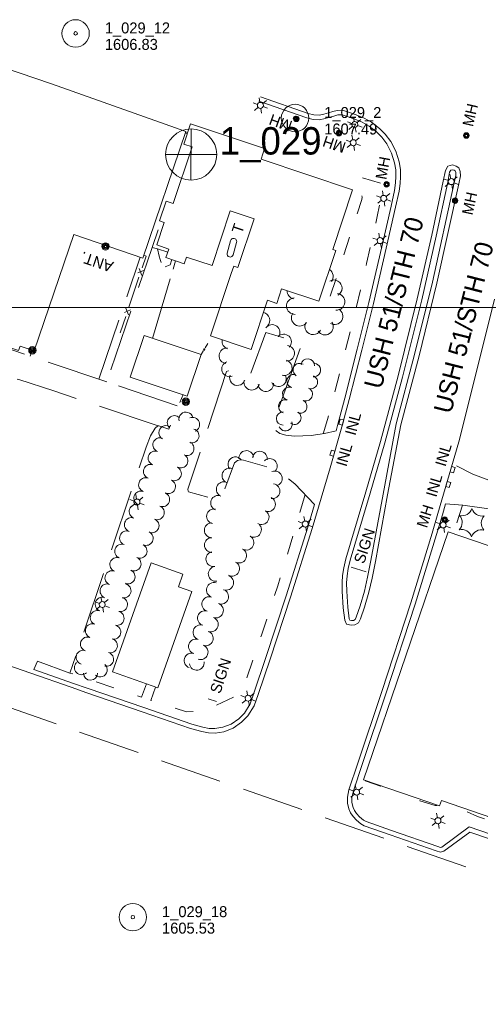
# Model space of a CAD drawing. Extents: x 386648 to 388873, y 98149 to 99500.
# Tile 4 of 6: x 387547 to 387800, y 98619 to 99157. Entities that reach past the tile are written whole.
import ezdxf
from ezdxf.enums import TextEntityAlignment as Align

# ---------------------------------------------------------------- set-up
doc = ezdxf.new("R2010")
doc.units = 0
doc.header["$MEASUREMENT"] = 0
doc.linetypes.add('DGN Style 3', pattern=[47.482694, 33.91621, -13.566484])
doc.linetypes.add('DGN Style 5', pattern=[23.741347, 10.174863, -13.566484])
for name, color, linetype, lineweight in [('E_BLD', 54, 'Continuous', 13), ('E_BLD_Name', 221, 'Continuous', 0), ('E_DRN_Grate', 151, 'Continuous', 0), ('E_DWY', 73, 'DGN Style 3', 0), ('E_LAND_Vegetation', 21, 'Continuous', 0), ('E_MAP_GridLines', 251, 'Continuous', 0), ('E_MAP_Limits', 21, 'DGN Style 3', 0), ('E_MAP_PassPoints', 40, 'Continuous', 0), ('E_MISCPROP', 40, 'Continuous', 0), ('E_MISCPROP_HvyLine', 54, 'Continuous', 13), ('E_MISCPROP_Railing', 40, 'Continuous', 0), ('E_PATH_Sidewalk', 73, 'DGN Style 5', 0), ('E_RDWY', 40, 'Continuous', 13), ('E_RDWY_Name', 221, 'Continuous', 0)]:
    doc.layers.add(name, color=color, linetype=linetype, lineweight=lineweight)
doc.styles.add('Style-IGR_FONT_0', font='IGR_FONT_0.shx')

# ---------------------------------------------------------------- blocks, each defined once
blk = doc.blocks.new('PP')
at = {"layer": 'E_MAP_PassPoints', "color": 40, "linetype": 'Continuous', "lineweight": 0}
for radius in [7.5, 0.96]:
    blk.add_circle((0, 0), radius, dxfattribs=at)
blk = doc.blocks.new('PHOTOC')
at = {"layer": 'E_MAP_Limits', "color": 73, "linetype": 'Continuous', "lineweight": 0}
for p, q in [((0.12, 14.06), (0.06, -13.8)), ((-13.79, 0.03), (14.12, 0.01))]:
    blk.add_line(p, q, dxfattribs=at)
blk.add_circle((0.17, 0.03), 14, dxfattribs=at)
blk = doc.blocks.new('INLT')
at = {"layer": 'E_MISCPROP_Railing', "color": 40, "linetype": 'Continuous', "lineweight": 0, "flags": 128}
blk.add_lwpolyline([(3, -2), (3, 0), (0, 0), (0, -2), (3, -2)], dxfattribs=at)
blk = doc.blocks.new('INL')
at = {"layer": 'E_MISCPROP_Railing', "color": 40, "linetype": 'Continuous', "lineweight": 0, "style": 'Style-IGR_FONT_0'}
blk.add_text('INL', height=6, rotation=0, dxfattribs=at).set_placement((-5.79, -2.75))
blk = doc.blocks.new('INL_1')
at = {"layer": 'E_MISCPROP_Railing', "color": 40, "linetype": 'Continuous', "lineweight": 0, "style": 'Style-IGR_FONT_0'}
blk.add_text('INL', height=6, rotation=359.9999, dxfattribs=at).set_placement((-5.79, -2.75))
blk = doc.blocks.new('INL_2')
at = {"layer": 'E_MISCPROP_Railing', "color": 40, "linetype": 'Continuous', "lineweight": 0, "style": 'Style-IGR_FONT_0'}
blk.add_text('INL', height=6, rotation=359.9999, dxfattribs=at).set_placement((-5.79, -2.75))
blk = doc.blocks.new('INL_3')
at = {"layer": 'E_MISCPROP_Railing', "color": 40, "linetype": 'Continuous', "lineweight": 0, "style": 'Style-IGR_FONT_0'}
blk.add_text('INL', height=6, rotation=0.0001, dxfattribs=at).set_placement((-5.79, -2.75))
blk = doc.blocks.new('MHO_1')
at = {"layer": 'E_DRN_Grate', "color": 20, "linetype": 'Continuous', "lineweight": 0}
for centre, radius in [((0.04, -0.06), 1.5), ((0.04, -0.06), 1.22), ((0.04, -0.07), 0.968), ((0.01, -0.08), 0.605)]:
    blk.add_circle(centre, radius, dxfattribs=at)
blk = doc.blocks.new('MHT_1')
at = {"layer": 'E_DRN_Grate', "color": 20, "linetype": 'Continuous', "lineweight": 0, "style": 'Style-IGR_FONT_0'}
blk.add_text('MH', height=6, rotation=359.9999, dxfattribs=at).set_placement((-0.35, -3.06), align=Align.CENTER)
blk = doc.blocks.new('MHO_7')
at = {"layer": 'E_DRN_Grate', "color": 20, "linetype": 'Continuous', "lineweight": 0}
for centre, radius in [((0.04, -0.06), 1.5), ((0.04, -0.06), 1.22), ((0.04, -0.07), 0.968), ((0.01, -0.08), 0.605)]:
    blk.add_circle(centre, radius, dxfattribs=at)
blk = doc.blocks.new('MHT_7')
at = {"layer": 'E_DRN_Grate', "color": 20, "linetype": 'Continuous', "lineweight": 0, "style": 'Style-IGR_FONT_0'}
blk.add_text('MH', height=6, rotation=360, dxfattribs=at).set_placement((-0.35, -3.06), align=Align.CENTER)
blk = doc.blocks.new('MHO_8')
at = {"layer": 'E_DRN_Grate', "color": 20, "linetype": 'Continuous', "lineweight": 0}
for centre, radius in [((0.04, -0.06), 1.5), ((0.04, -0.06), 1.22), ((0.04, -0.07), 0.968), ((0.01, -0.08), 0.605)]:
    blk.add_circle(centre, radius, dxfattribs=at)
blk = doc.blocks.new('MHT_8')
at = {"layer": 'E_DRN_Grate', "color": 20, "linetype": 'Continuous', "lineweight": 0, "style": 'Style-IGR_FONT_0'}
blk.add_text('MH', height=6, rotation=359.9999, dxfattribs=at).set_placement((-0.35, -3.06), align=Align.CENTER)
blk = doc.blocks.new('MHO_9')
at = {"layer": 'E_DRN_Grate', "color": 20, "linetype": 'Continuous', "lineweight": 0}
for centre, radius in [((0.04, -0.06), 1.5), ((0.04, -0.06), 1.22), ((0.04, -0.07), 0.968), ((0.01, -0.08), 0.605)]:
    blk.add_circle(centre, radius, dxfattribs=at)
blk = doc.blocks.new('MHT_9')
at = {"layer": 'E_DRN_Grate', "color": 20, "linetype": 'Continuous', "lineweight": 0, "style": 'Style-IGR_FONT_0'}
blk.add_text('MH', height=6, rotation=360, dxfattribs=at).set_placement((-0.35, -3.06), align=Align.CENTER)
blk = doc.blocks.new('MHO_10')
at = {"layer": 'E_DRN_Grate', "color": 20, "linetype": 'Continuous', "lineweight": 0}
for centre, radius in [((0.04, -0.06), 1.5), ((0.04, -0.06), 1.22), ((0.04, -0.07), 0.968), ((0.01, -0.08), 0.605)]:
    blk.add_circle(centre, radius, dxfattribs=at)
blk = doc.blocks.new('MHT_10')
at = {"layer": 'E_DRN_Grate', "color": 20, "linetype": 'Continuous', "lineweight": 0, "style": 'Style-IGR_FONT_0'}
blk.add_text('MH', height=6, rotation=360, dxfattribs=at).set_placement((-0.35, -3.06), align=Align.CENTER)
blk = doc.blocks.new('MHO_11')
at = {"layer": 'E_DRN_Grate', "color": 20, "linetype": 'Continuous', "lineweight": 0}
for centre, radius in [((0.04, -0.06), 1.5), ((0.04, -0.06), 1.22), ((0.04, -0.07), 0.968), ((0.01, -0.08), 0.605)]:
    blk.add_circle(centre, radius, dxfattribs=at)
blk = doc.blocks.new('MHT_11')
at = {"layer": 'E_DRN_Grate', "color": 20, "linetype": 'Continuous', "lineweight": 0, "style": 'Style-IGR_FONT_0'}
blk.add_text('MH', height=6, rotation=0.0001, dxfattribs=at).set_placement((-0.35, -3.06), align=Align.CENTER)
blk = doc.blocks.new('LTP')
at = {"layer": 'E_MISCPROP', "color": 20, "linetype": 'Continuous', "lineweight": 0}
for p, q in [((-1.61, 0.09), (-4.22, 0.17)), ((-0.78, 1.46), (-1.98, 3.76)), ((0.86, 1.37), (2.22, 3.6)), ((1.66, 0), (4.18, -0.06)), ((-0.86, -1.4), (-2.22, -3.59)), ((0.78, -1.44), (2.02, -3.62))]:
    blk.add_line(p, q, dxfattribs=at)
blk.add_arc((0.02, 0.01), 1.64, 0, 360, dxfattribs=at)
blk = doc.blocks.new('POLE')
at = {"layer": 'E_MISCPROP', "color": 20, "linetype": 'Continuous', "lineweight": 0}
for radius in [2.02, 1.51, 1.01, 0.504]:
    blk.add_circle((0.03, -0.09), radius, dxfattribs=at)
blk = doc.blocks.new('ANT')
at = {"layer": 'E_MISCPROP', "color": 20, "linetype": 'Continuous', "lineweight": 0, "style": 'Style-IGR_FONT_0'}
blk.add_text('ANT.', height=6, rotation=359.9999, dxfattribs=at).set_placement((0, 0.95), align=Align.MIDDLE_LEFT)
blk = doc.blocks.new('PINEL')
at = {"layer": 'E_LAND_Vegetation', "color": 93, "linetype": 'Continuous', "lineweight": 0}
for centre, start, end in [((-8.23, 7.26), 275.2112, 0.9761), ((2.17, 10.66), 215.2112, 300.9761), ((10.31, 3.35), 155.2112, 240.9761), ((-10.49, -3.45), 335.2112, 60.9761), ((-2.35, -10.75), 35.2112, 120.9761), ((8.05, -7.36), 95.2112, 180.9761)]:
    blk.add_arc(centre, 5.72, start, end, dxfattribs=at)
blk = doc.blocks.new('SIGN')
at = {"layer": 'E_MISCPROP', "color": 20, "linetype": 'Continuous', "lineweight": 0, "style": 'Style-IGR_FONT_0'}
blk.add_text('SIGN', height=6, rotation=0, dxfattribs=at).set_placement((0, 0), align=Align.MIDDLE_LEFT)
blk = doc.blocks.new('TK5')
at = {"layer": 'E_BLD', "color": 241, "linetype": 'Continuous', "lineweight": 0}
for p, q in [((1.56, 1.71), (8.66, 1.72)), ((1.66, -1.78), (8.68, -1.78))]:
    blk.add_line(p, q, dxfattribs=at)
for centre, start, end in [((1.67, -0.03), 93.5947, 269.612), ((8.66, -0.03), 270.7756, 93.236)]:
    blk.add_arc(centre, 1.75, start, end, dxfattribs=at)
blk = doc.blocks.new('TA')
at = {"layer": 'E_BLD_Name', "style": 'Style-IGR_FONT_0'}
blk.add_text('T', height=6, rotation=0, dxfattribs=at).set_placement((-1.9, 3.03), align=Align.MIDDLE_LEFT)

msp = doc.modelspace()

# ---------------------------------------------------------------- linework, layer by layer
at = {"layer": 'E_DWY', "color": 51, "linetype": 'DGN Style 3', "lineweight": 0, "flags": 128}
for points in [[(387620.16, 98983.1), (387631.42, 99021.03), (387627.6, 99021.88), (387626.6, 99022.43), (387625.2, 99023.91), (387624.26, 99026.21), (387623.79, 99028.06), (387622.83, 99032.06), (387619.93, 99032.88), (387595.15, 98959.42), (387634.26, 98946.05)], [(387590.83, 98960.86), (387613.38, 99027.5)], [(387595.15, 98959.42), (387444.58, 99009.68)], [(387623.31, 98935.21), (387566.09, 98954.34), (387546.92, 98960.61), (387538.4, 98962.55), (387496.31, 98975.6), (387439.17, 98994.55)], [(387720.58, 98932.5), (387714.36, 98931.02), (387706.92, 98929.95), (387697.83, 98929.58), (387693.2, 98930.15), (387689.87, 98931.03), (387687.8, 98932.5), (387686.93, 98934.77), (387686.88, 98937.69), (387687.96, 98941.33), (387702.1, 98980.59), (387682.19, 98986.29), (387673.7, 98963.29), (387672.81, 98962.5), (387671.41, 98962.63), (387662.72, 98965.12), (387661.61, 98965.42), (387660.69, 98964.99), (387639.51, 98900.64), (387639.66, 98899.49), (387639.83, 98899.13), (387656.01, 98894.64), (387657.09, 98894.79), (387657.51, 98895.18), (387665.04, 98914.98), (387666.7, 98916.33), (387668.28, 98916.73), (387669.96, 98916.54), (387683.86, 98912.49), (387687.91, 98910.71), (387692.84, 98907.68), (387698.07, 98903.5), (387708.78, 98892.29)], [(387553.09, 98973.46), (387554.26, 98976.68)], [(387555.17, 98802.01), (387557.16, 98806.6), (387574.94, 98800.1), (387616.63, 98923.69), (387619.02, 98929.88), (387621.55, 98933.98), (387623.09, 98935.22), (387623.62, 98935.21), (387629.03, 98933.42), (387636.86, 98952.33)], [(388079.59, 98811.1), (387932.8, 98861.57), (387820.73, 98899.26), (387795.47, 98908.77), (387786.58, 98913.46)], [(387780.54, 98892.68), (387789.93, 98891.93), (387804.21, 98889.87), (387831.38, 98883.33), (387896.68, 98861.05), (387973.61, 98835.8), (388074.89, 98799.39), (388080.97, 98796.72), (388082.54, 98795.95)]]:
    msp.add_lwpolyline(points, dxfattribs=at)
at = {"layer": 'E_LAND_Vegetation', "color": 93, "linetype": 'Continuous', "lineweight": 0}
for centre, radius, start, end in [((387714.52, 99016.93), 4.51, 322.9352, 57.2369), ((387719.39, 99010.56), 4.51, 299.8309, 119.8309), ((387698.27, 99009.14), 4.51, 178.5099, 258.6815), ((387720.95, 99003.1), 4.51, 265.1288, 85.1288), ((387698.01, 99000.74), 4.51, 93.7276, 273.7276), ((387680.1, 98993.01), 4.23, 313.6565, 80.3008), ((387700.7, 98994.36), 4.51, 144.9078, 324.9078), ((387719.85, 98995.17), 4.51, 240.0258, 60.0258), ((387685.64, 98986.38), 4.23, 324.0365, 144.0365), ((387708.11, 98989.68), 4.51, 151.5975, 331.5975), ((387714.55, 98989.48), 4.51, 212.888, 32.888), ((387691.94, 98981.17), 4.23, 316.3005, 136.3005), ((387662.44, 98981.48), 4.23, 168.744, 253.9197), ((387693.61, 98974.95), 4.23, 265.4438, 85.4438), ((387660.79, 98973.57), 4.23, 83.9403, 263.9402), ((387662.26, 98966.39), 4.23, 110.6495, 290.6495), ((387692.28, 98967.08), 4.23, 253.048, 73.048), ((387700.72, 98965.81), 3.65, 59.2617, 239.2617), ((387705.1, 98968.32), 3.65, 355.3669, 175.3669), ((387708.52, 98965.76), 3.65, 263.4204, 83.4204), ((387666.58, 98961.58), 4.23, 161.2445, 341.2445), ((387689.13, 98960.96), 4.23, 208.7346, 28.7346), ((387697.37, 98959.73), 3.65, 71.0629, 251.0629), ((387706.84, 98959.19), 3.65, 247.7945, 67.7945), ((387674.42, 98959.07), 4.23, 167.497, 347.497), ((387682.16, 98958.3), 4.23, 184.7479, 4.7479), ((387695, 98952.81), 3.65, 71.0629, 251.0629), ((387704.04, 98952.51), 3.65, 245.7016, 65.7016), ((387692.75, 98945.92), 3.65, 73.0619, 253.0619), ((387701.03, 98945.85), 3.65, 245.7016, 65.7016), ((387638.45, 98938.92), 3.86, 13.7814, 193.7815), ((387691.6, 98939.28), 3.65, 89.7084, 269.7084), ((387697.78, 98939.68), 3.65, 235.0629, 55.0629), ((387632.08, 98936.98), 3.86, 44.3158, 224.3158), ((387642.03, 98936.01), 3.86, 292.5174, 112.5174), ((387692.94, 98936.14), 3.65, 201.1778, 21.1778), ((387627.46, 98931.52), 3.86, 60.698, 240.698), ((387641.73, 98929.8), 3.86, 255.2903, 75.2903), ((387624.16, 98924.91), 3.86, 70.4244, 250.4244), ((387638.96, 98922.89), 3.86, 246.5561, 66.5561), ((387621.57, 98917.62), 3.86, 70.4244, 250.4244), ((387635.63, 98916.1), 3.86, 241.7166, 61.7166), ((387671.46, 98917.66), 4.05, 7.0264, 187.0264), ((387678.91, 98917.32), 4.05, 349.9168, 169.9168), ((387618.98, 98910.34), 3.86, 70.4244, 250.4244), ((387665.5, 98914.24), 4.05, 37.6485, 217.6485), ((387684.36, 98913.32), 4.05, 316.4264, 136.4264), ((387632.05, 98909.13), 3.86, 245.2786, 65.2786), ((387662.26, 98908.08), 4.05, 67.3747, 247.3747), ((387687.09, 98906.5), 4.05, 292.899, 112.899), ((387616.39, 98903.06), 3.86, 70.4244, 250.4244), ((387628.82, 98902.11), 3.86, 245.2786, 65.2786), ((387659.14, 98900.6), 4.05, 67.3747, 247.3747), ((387685.81, 98899.55), 4.05, 260.8649, 80.8649), ((387613.8, 98895.78), 3.86, 70.4244, 250.4244), ((387625.65, 98894.97), 3.86, 247.9095, 67.9095), ((387656.02, 98893.12), 4.05, 67.3747, 247.3747), ((387683.36, 98892.4), 4.05, 246.048, 66.048), ((387611.21, 98888.49), 3.86, 70.4244, 250.4244), ((387622.74, 98887.81), 3.86, 247.9095, 67.9095), ((387653.79, 98885.77), 4.05, 78.7879, 258.7879), ((387679.86, 98885.38), 4.05, 238.913, 58.913), ((387608.62, 98881.22), 3.86, 70.4244, 250.4244), ((387619.84, 98880.65), 3.86, 247.9095, 67.9095), ((387652.57, 98878.17), 4.05, 90.438, 270.438), ((387675.68, 98878.44), 4.05, 238.913, 58.913), ((387605.98, 98873.93), 3.86, 69.7204, 249.7204), ((387616.62, 98873.75), 3.86, 244.3131, 64.3131), ((387652.63, 98870.07), 4.05, 90.438, 270.438), ((387671.57, 98871.4), 4.05, 240.333, 60.333), ((387603.3, 98866.68), 3.86, 69.7204, 249.7204), ((387613.27, 98866.78), 3.86, 244.3131, 64.3131), ((387653.4, 98862.41), 4.05, 101.3816, 281.3816), ((387667.55, 98864.31), 4.05, 241.7754, 61.7754), ((387600.62, 98859.43), 3.86, 69.7204, 249.7204), ((387609.99, 98859.76), 3.86, 244.9792, 64.9792), ((387663.72, 98857.18), 4.05, 241.7754, 61.7754), ((387597.95, 98852.18), 3.86, 69.7204, 249.7204), ((387606.72, 98852.76), 3.86, 244.9792, 64.9792), ((387654.73, 98854.32), 4.05, 98.6221, 278.6221), ((387653.69, 98845.53), 4.05, 72.4627, 252.4627), ((387660.49, 98849.48), 4.05, 249.7584, 69.7584), ((387595.27, 98844.93), 3.86, 69.7204, 249.7204), ((387604.51, 98845.02), 3.86, 255.5122, 75.5122), ((387657.68, 98841.88), 4.05, 249.7584, 69.7584), ((387592.59, 98837.68), 3.86, 69.7204, 249.7204), ((387602.58, 98837.54), 3.86, 255.5122, 75.5122), ((387651.25, 98837.81), 4.05, 72.4627, 252.4627), ((387589.91, 98830.43), 3.86, 69.7204, 249.7204), ((387600.7, 98830.01), 3.86, 256.4338, 76.4338), ((387648.81, 98830.08), 4.05, 72.4627, 252.4627), ((387654.88, 98834.28), 4.05, 249.7584, 69.7584), ((387652.08, 98826.68), 4.05, 249.7584, 69.7584), ((387587.23, 98823.18), 3.86, 69.7204, 249.7204), ((387598.89, 98822.5), 3.86, 256.4338, 76.4338), ((387646.37, 98822.36), 4.05, 72.4627, 252.4627), ((387649.27, 98819.08), 4.05, 249.7584, 69.7584), ((387584.55, 98815.93), 3.86, 69.7204, 249.7204), ((387597.04, 98815.05), 3.86, 254.625, 74.625), ((387643.93, 98814.63), 4.05, 72.4627, 252.4627), ((387582.2, 98808.71), 3.86, 73.7415, 253.7415), ((387646.47, 98811.48), 4.05, 249.7584, 69.7584), ((387594.99, 98807.61), 3.86, 254.625, 74.625), ((387641.49, 98806.91), 4.05, 72.4627, 252.4627), ((387644.33, 98805.69), 4.05, 188.3038, 8.3038), ((387581.27, 98803.04), 3.86, 134.5693, 314.5693), ((387591.52, 98801.84), 3.86, 228.7217, 48.7217), ((387586.17, 98800.02), 3.86, 181.0403, 1.0403)]:
    msp.add_arc(centre, radius, start, end, dxfattribs=at)
at = {"layer": 'E_MAP_GridLines', "color": 161, "linetype": 'Continuous', "lineweight": 0}
msp.add_line((387000, 99000), (388500, 99000), dxfattribs=at)
at = {"layer": 'E_MAP_Limits', "color": 73, "linetype": 'DGN Style 3', "lineweight": 0, "flags": 128}
msp.add_lwpolyline([(387311.17, 98861.57), (388066.59, 98598.25)], dxfattribs=at)
at = {"layer": 'E_MISCPROP', "color": 20, "linetype": 'Continuous', "lineweight": 0}
for p, q in [((387728.85, 98857.98), (387737.11, 98855.45)), ((387650.55, 98785.9), (387655.09, 98784.46))]:
    msp.add_line(p, q, dxfattribs=at)
at = {"layer": 'E_MISCPROP_HvyLine', "color": 241, "linetype": 'Continuous', "lineweight": 13, "flags": 128}
for points in [[(387638.31, 99096.2), (387638.31, 99096.2), (387614.75, 99027.03), (387614.75, 99027.03), (387577.03, 99039.88), (387577.03, 99039.88), (387555.37, 98976.3), (387555.37, 98976.3), (387547.68, 98978.93), (387547.68, 98978.93), (387546.84, 98976.47), (387546.84, 98976.47), (387518.26, 98986.21), (387518.26, 98986.21), (387518.26, 98986.21), (387518.26, 98986.21), (387519.26, 98989.16), (387519.26, 98989.16), (387457.67, 99010.14), (387503.04, 99143.33), (387503.04, 99143.33), (387564.91, 99122.25), (387564.91, 99122.25), (387638.31, 99096.2)], [(387729.67, 99064.32), (387729.67, 99064.32), (387718.82, 99031.76), (387720.46, 99031.21), (387720.46, 99031.21), (387711.2, 99003.44), (387711.2, 99003.44), (387690.83, 99010.23), (387690.83, 99010.23), (387688.17, 99002.26), (387688.17, 99002.26), (387683.08, 99003.96), (387683.08, 99003.96), (387674.1, 98977.04), (387674.1, 98977.04), (387651.88, 98984.45), (387663.27, 99018.62), (387663.27, 99018.62), (387664.6, 99022.61), (387664.6, 99022.61), (387666.83, 99021.87), (387675.71, 99048.51), (387675.71, 99048.51), (387675.71, 99048.51), (387662.71, 99052.85), (387662.71, 99052.85), (387652.72, 99022.91), (387652.72, 99022.91), (387638.73, 99027.57), (387638.73, 99027.57), (387637.52, 99023.93), (387637.52, 99023.93), (387627.48, 99027.28), (387629.04, 99031.97), (387629.04, 99031.97), (387622.44, 99034.17), (387622.44, 99034.17), (387626.57, 99046.56), (387626.57, 99046.56), (387626.57, 99046.56), (387624, 99047.42), (387624, 99047.42), (387627.57, 99058.15), (387631.42, 99056.87), (387631.42, 99056.87), (387641.77, 99087.89), (387641.77, 99087.89), (387641.77, 99087.89), (387637.24, 99089.4), (387637.24, 99089.4), (387640.92, 99100.41), (387640.92, 99100.41), (387681.49, 99086.88), (387681.49, 99086.88), (387679.54, 99081.03), (387729.67, 99064.32)], [(387607.98, 98961.94), (387607.98, 98961.94), (387639.12, 98951.58), (387646.68, 98974.28), (387646.68, 98974.28), (387646.68, 98974.28), (387615.53, 98984.64)], [(387839.9, 98709.33), (387778.28, 98730.43), (387778.28, 98730.43), (387777.24, 98727.38), (387777.24, 98727.38), (387735.58, 98741.64), (387735.58, 98741.64), (387782.03, 98877.34), (387881.76, 98843.2), (387881.76, 98843.2), (387868.83, 98805.43), (387868.83, 98805.43), (387872.38, 98804.21), (387872.38, 98804.21), (387839.9, 98709.33)], [(387641.7, 98844.6), (387641.7, 98844.6), (387622.97, 98792), (387622.97, 98792), (387598.17, 98800.83), (387598.17, 98800.83), (387619.38, 98860.36), (387619.38, 98860.36), (387636.81, 98854.15), (387634.34, 98847.22), (387634.34, 98847.22), (387634.34, 98847.22)]]:
    msp.add_lwpolyline(points, close=True, dxfattribs=at)
at = {"layer": 'E_MISCPROP_Railing', "color": 40, "linetype": 'Continuous', "lineweight": 0}
for p, q in [((387615.27, 99020.29), (387612.08, 99018.95)), ((387612.8, 99021.27), (387614.34, 99017.54)), ((387607.99, 98998.68), (387604.8, 98997.34)), ((387605.52, 98999.66), (387607.06, 98995.93)), ((387647.88, 98976.95), (387648.96, 98977.13)), ((387648.57, 98976.47), (387648.37, 98977.73))]:
    msp.add_line(p, q, dxfattribs=at)
at = {"layer": 'E_MISCPROP_Railing', "color": 40, "linetype": 'Continuous', "lineweight": 0, "flags": 128}
for points in [[(387615.3, 99028.63), (387616.6, 99028.1), (387614.45, 99021.71)], [(387612.73, 99016.61), (387609.77, 99007.83)], [(387609.77, 99007.83), (387607.17, 99000.1)], [(387605.45, 98995), (387602.49, 98986.22)], [(387648.93, 98977.9), (387650.47, 98980.37)], [(387646.68, 98974.28), (387648.03, 98976.46)]]:
    msp.add_lwpolyline(points, dxfattribs=at)
at = {"layer": 'E_PATH_Sidewalk', "color": 51, "linetype": 'DGN Style 5', "lineweight": 0, "flags": 128}
for points in [[(387639.18, 99095.2), (387638.12, 99095.62)], [(387713.61, 98930.91), (387716, 98938.66), (387719.4, 98951.61), (387724.49, 98971.49), (387731.08, 98997.94), (387737.34, 99024.01), (387743.19, 99049.76), (387746.81, 99067.31), (387734.1, 99071.12), (387731.52, 99063.12), (387733.35, 99062.59), (387734.17, 99062.03), (387734.74, 99061.32), (387734.94, 99060.33), (387734.67, 99059), (387717.46, 99006.23), (387712.66, 99007.84)], [(387619.93, 99032.88), (387624.75, 99047.17)], [(387622.83, 99032.06), (387628.49, 99030.33)], [(387627.11, 99022.15), (387629.76, 99023.4), (387630.69, 99026.21)], [(387631.42, 99021.03), (387632.77, 99025.51)], [(387703.65, 98897.66), (387697.02, 98875.33), (387688.75, 98847.85), (387679.79, 98820.85), (387669.62, 98791.02), (387665.32, 98787.24), (387647.91, 98779.16), (387638.79, 98778.87), (387619.19, 98785.12), (387621.81, 98792.41)], [(387789.79, 98891.94), (387784.94, 98876.35)], [(387616.87, 98794.17), (387614.17, 98786.93), (387574.94, 98800.1)], [(387745.2, 98738.35), (387745.01, 98738.3), (387737.05, 98740.91), (387736.77, 98741.24)], [(387776.06, 98727.78), (387775.83, 98727.67), (387774.95, 98727.61), (387766.52, 98730.28), (387765.97, 98730.85), (387765.82, 98731.29)], [(387823.81, 98714.84), (387823.74, 98714.69), (387823.06, 98713.76), (387822.51, 98713.58), (387821.77, 98713.53), (387797.97, 98721.59), (387789.88, 98725.36), (387789.24, 98725.97), (387789.12, 98726.72)]]:
    msp.add_lwpolyline(points, dxfattribs=at)
at = {"layer": 'E_RDWY', "color": 21, "linetype": 'Continuous', "lineweight": 13, "flags": 128}
for points in [[(387679.21, 99115.22), (387705.3, 99106.09), (387708.45, 99105.32), (387711.38, 99105.09), (387713.99, 99105.68), (387716.39, 99106.53), (387718.79, 99107.13), (387721.24, 99107.75), (387724.2, 99107.89), (387727.47, 99106.9), (387731.7, 99105.4), (387736.02, 99103.58), (387740.08, 99101.33), (387744.4, 99097.97), (387747.58, 99094.7), (387750.51, 99090.76), (387753.32, 99085.42), (387755.09, 99079.61), (387755.87, 99075.44), (387755.92, 99071.49), (387755.67, 99067.83), (387755.07, 99063.55), (387753.13, 99054.93), (387748.1, 99032.52), (387741.03, 99002.19), (387734.64, 98976.65), (387727.85, 98949.74), (387723.83, 98934.79), (387717.4, 98912.38), (387707.47, 98879.17), (387695.7, 98841.6), (387684.46, 98807.74), (387678, 98788.32), (387675.79, 98782.11), (387672.4, 98776.65), (387668.93, 98773.2), (387664.28, 98769.97), (387659.22, 98768), (387654.5, 98767.24), (387650.82, 98767.33), (387647.08, 98768.06), (387640.89, 98769.8), (387614.52, 98778.84), (387584.12, 98789.2), (387575.51, 98792.28), (387531.2, 98807.72)], [(387678.38, 99112.86), (387704.59, 99103.7), (387708.05, 99102.85), (387711.57, 99102.56), (387714.69, 99103.28), (387717.11, 99104.14), (387719.4, 99104.71), (387721.61, 99105.27), (387723.89, 99105.37), (387726.69, 99104.53), (387730.8, 99103.07), (387734.92, 99101.33), (387738.7, 99099.24), (387742.73, 99096.1), (387745.68, 99093.07), (387748.39, 99089.42), (387751, 99084.46), (387752.66, 99079.02), (387753.37, 99075.19), (387753.42, 99071.56), (387753.18, 99068.09), (387752.61, 99064), (387750.69, 99055.47), (387745.66, 99033.08), (387738.6, 99002.78), (387732.22, 98977.26), (387725.44, 98950.37), (387721.42, 98935.46), (387720.58, 98932.5)], [(387736.89, 98899.16), (387744.94, 98926.64), (387754.52, 98962.55), (387765.06, 99004.7), (387773.01, 99039.63), (387779.27, 99069), (387780.44, 99074.89), (387781.85, 99077.29), (387784.42, 99077.95), (387786.4, 99077.37), (387787.74, 99076.3), (387788.63, 99074.44), (387788.66, 99071.99), (387787.73, 99067.63), (387775.82, 99013.36)], [(387739.29, 98898.46), (387747.34, 98925.97), (387756.94, 98961.93), (387767.5, 99004.11), (387775.45, 99039.09), (387781.72, 99068.5), (387782.8, 99073.99), (387783.48, 99075.12), (387784.38, 99075.36), (387785.23, 99075.11), (387785.73, 99074.7), (387786.14, 99073.85), (387786.16, 99072.24), (387785.28, 99068.16), (387773.37, 99013.9)], [(387775.8, 99013.3), (387766.04, 98973.64), (387756.02, 98935.79), (387748.83, 98897.46), (387742.13, 98861.15), (387740.35, 98851.97), (387738.54, 98844.3), (387736.1, 98836.12), (387734, 98829.79), (387732.96, 98827.48), (387730.81, 98826.48), (387728.89, 98826.19), (387726.37, 98826.89), (387725.37, 98829.05), (387724.51, 98835.8), (387723.92, 98844.83), (387723.88, 98849.54), (387724.14, 98853.45), (387724.87, 98857.69), (387725.87, 98862.52), (387728.58, 98871.1), (387736.9, 98899.17)], [(387773.37, 99013.9), (387763.62, 98974.25), (387753.58, 98936.34), (387746.37, 98897.91), (387739.68, 98861.62), (387737.91, 98852.49), (387736.12, 98844.94), (387733.72, 98836.87), (387731.67, 98830.7), (387731.06, 98829.35), (387730.08, 98828.9), (387729.04, 98828.74), (387728.15, 98828.99), (387727.8, 98829.75), (387727, 98836.04), (387726.42, 98844.93), (387726.39, 98849.47), (387726.63, 98853.16), (387727.32, 98857.23), (387728.29, 98861.88), (387730.97, 98870.37), (387739.29, 98898.46)], [(387827.15, 98701.77), (387793.83, 98713.13), (387779.67, 98702.62), (387777.75, 98702.06), (387775.47, 98702.77), (387750.15, 98711.68), (387736, 98716.56), (387734.11, 98717.58), (387731.76, 98719.69), (387729.94, 98721.65), (387728.48, 98723.63), (387727.56, 98725.84), (387726.79, 98729), (387726.84, 98732.29), (387727.69, 98736.25), (387732.48, 98750.77), (387745.59, 98789.98), (387761.53, 98838.57), (387773.26, 98876.5), (387776.39, 98887.36), (387787.78, 98926.54), (387798.97, 98970.82), (387807.26, 99004.53)], [(387840.44, 98699.77), (387827.97, 98704.13), (387793.4, 98715.92), (387778.54, 98704.9), (387777.77, 98704.67), (387776.26, 98705.14), (387750.97, 98714.04), (387737.01, 98718.86), (387735.56, 98719.64), (387733.52, 98721.47), (387731.87, 98723.25), (387730.67, 98724.87), (387729.95, 98726.62), (387729.29, 98729.29), (387729.33, 98732), (387730.1, 98735.59), (387734.85, 98749.99), (387747.96, 98789.19), (387763.91, 98837.81), (387775.65, 98875.79), (387778.79, 98886.66), (387780.54, 98892.68)], [(387708.78, 98892.29), (387705.08, 98879.91), (387693.32, 98842.36), (387682.09, 98808.53), (387675.63, 98789.13), (387673.53, 98783.2), (387670.43, 98778.22), (387667.32, 98775.12), (387663.1, 98772.19), (387658.56, 98770.43), (387654.32, 98769.75), (387651.09, 98769.82), (387647.66, 98770.5), (387641.63, 98772.19), (387615.33, 98781.21), (387584.95, 98791.56), (387576.34, 98794.63), (387555.17, 98802.01)]]:
    msp.add_lwpolyline(points, dxfattribs=at)

# ---------------------------------------------------------------- block references
at = {"layer": 'E_BLD', "color": 241, "linetype": 'Continuous', "lineweight": 0, "xscale": 0.9999985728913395, "yscale": 0.9999985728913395, "zscale": 0.9999985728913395, "rotation": 74.60375361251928}
msp.add_blockref('TK5', (387662.16, 99027.71), dxfattribs=at)
at = {"layer": 'E_BLD_Name', "xscale": 0.9999982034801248, "yscale": 0.9999982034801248, "zscale": 0.9999982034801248, "rotation": 71.72307865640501}
msp.add_blockref('TA', (387669.67, 99041.72), dxfattribs=at)
at = {"layer": 'E_DRN_Grate', "color": 20, "linetype": 'Continuous', "lineweight": 0}
for name, p, xscale, yscale, zscale, rotation in [('MHT_11', (387794.05, 99105.63), 0.9999986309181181, 0.9999986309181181, 0.9999986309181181, 77.08479484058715), ('MHT_10', (387689.94, 99101.07), 1.00000032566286, 1.00000032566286, 1.00000032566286, 160.2604779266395), ('MHO_10', (387698.86, 99103.06), 1.00000032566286, 1.00000032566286, 1.00000032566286, 160.2604779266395), ('MHO_9', (387722.17, 99095.25), 1.000001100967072, 1.000001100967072, 1.000001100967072, 161.2030973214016), ('MHT_9', (387719.27, 99089.23), 1.000001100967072, 1.000001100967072, 1.000001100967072, 161.2030973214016), ('MHO_11', (387791.85, 99094.02), 0.9999986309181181, 0.9999986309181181, 0.9999986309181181, 77.08479484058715), ('MHT_8', (387746.25, 99076.64), 0.9999975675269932, 0.9999975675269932, 0.9999975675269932, 79.4510500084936), ('MHO_8', (387748.19, 99067.31), 0.9999975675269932, 0.9999975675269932, 0.9999975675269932, 79.4510500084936), ('MHO_7', (387785.72, 99058.42), 0.9999989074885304, 0.9999989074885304, 0.9999989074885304, 77.82416431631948), ('MHT_7', (387793.71, 99057.26), 0.9999989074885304, 0.9999989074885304, 0.9999989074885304, 77.82416431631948), ('MHT_1', (387769.38, 98886.28), 1.000001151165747, 1.000001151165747, 1.000001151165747, 72.61299696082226), ('MHO_1', (387780.06, 98883.97), 1.000001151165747, 1.000001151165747, 1.000001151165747, 72.61299696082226)]:
    msp.add_blockref(name, p, dxfattribs=dict(at, xscale=xscale, yscale=yscale, zscale=zscale, rotation=rotation))
at = {"layer": 'E_LAND_Vegetation', "color": 93, "linetype": 'Continuous', "lineweight": 0, "xscale": 0.999999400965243, "yscale": 0.999999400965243, "zscale": 0.999999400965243, "rotation": 161.0894457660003}
msp.add_blockref('PINEL', (387794.78, 98882.27), dxfattribs=at)
at = {"layer": 'E_MAP_Limits', "color": 73, "linetype": 'Continuous', "lineweight": 0}
msp.add_blockref('PHOTOC', (387641.09, 99083.66), dxfattribs=at)
at = {"layer": 'E_MAP_PassPoints', "color": 40, "linetype": 'Continuous', "lineweight": 0}
for p in [(387578.04, 99149.88), (387698.15, 99103.61), (387609.35, 98666.59)]:
    msp.add_blockref('PP', p, dxfattribs=at)
at = {"layer": 'E_MISCPROP', "color": 20, "linetype": 'Continuous', "lineweight": 0}
for name, p, xscale, yscale, zscale, rotation in [('LTP', (387679.2, 99110.5), 0.999999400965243, 0.999999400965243, 0.999999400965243, 161.0894457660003), ('LTP', (387730.88, 99100.09), 0.999999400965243, 0.999999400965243, 0.999999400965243, 161.0894457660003), ('LTP', (387730.03, 99090.11), 0.999999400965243, 0.999999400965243, 0.999999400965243, 161.0894457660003), ('LTP', (387783.68, 99068.83), 0.999999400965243, 0.999999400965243, 0.999999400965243, 161.0894457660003), ('LTP', (387746.7, 99059.69), 0.999999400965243, 0.999999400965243, 0.999999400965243, 161.0894457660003), ('LTP', (387744.74, 99036.56), 0.999999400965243, 0.999999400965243, 0.999999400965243, 161.0894457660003), ('POLE', (387594.4, 99033.29), 0.999999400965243, 0.999999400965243, 0.999999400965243, 161.0894457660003), ('ANT', (387598.58, 99022.84), 0.999999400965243, 0.999999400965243, 0.999999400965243, 161.0894457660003), ('POLE', (387554.36, 98976.46), 0.999999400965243, 0.999999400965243, 0.999999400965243, 161.0894457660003), ('POLE', (387638.4, 98948.39), 0.999999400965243, 0.999999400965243, 0.999999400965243, 161.0894457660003), ('LTP', (387611.65, 98893.59), 0.999999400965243, 0.999999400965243, 0.999999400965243, 161.0894457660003), ('LTP', (387703.76, 98881.58), 0.999999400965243, 0.999999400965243, 0.999999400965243, 161.0894457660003), ('LTP', (387779.29, 98881.09), 0.999999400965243, 0.999999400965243, 0.999999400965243, 161.0894457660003), ('SIGN', (387733.07, 98860.36), 0.9999982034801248, 0.9999982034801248, 0.9999982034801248, 71.72307865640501), ('LTP', (387592.62, 98837.54), 0.999999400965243, 0.999999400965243, 0.999999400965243, 161.0894457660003), ('SIGN', (387654.31, 98789.31), 0.9999982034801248, 0.9999982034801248, 0.9999982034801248, 71.72307865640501), ('LTP', (387672.49, 98786.32), 0.999999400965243, 0.999999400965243, 0.999999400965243, 161.0894457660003), ('LTP', (387731.88, 98734.94), 0.999999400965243, 0.999999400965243, 0.999999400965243, 161.0894457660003), ('LTP', (387776.41, 98719.32), 0.999999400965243, 0.999999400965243, 0.999999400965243, 161.0894457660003)]:
    msp.add_blockref(name, p, dxfattribs=dict(at, xscale=xscale, yscale=yscale, zscale=zscale, rotation=rotation))
at = {"layer": 'E_MISCPROP_Railing', "color": 40, "linetype": 'Continuous', "lineweight": 0}
for name, p, xscale, yscale, zscale, rotation in [('INL', (387730.05, 98935.94), 0.9999986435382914, 0.9999986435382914, 0.9999986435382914, 74.93585193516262), ('INLT', (387724.83, 98938.48), 0.9999986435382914, 0.9999986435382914, 0.9999986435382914, 254.9358519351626), ('INL_1', (387725.18, 98918.93), 0.9999972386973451, 0.9999972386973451, 0.9999972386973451, 73.99955797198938), ('INL_3', (387779.49, 98918.95), 0.9999997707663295, 0.9999997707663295, 0.9999997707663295, 73.79799076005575), ('INLT', (387720.02, 98921.5), 0.9999972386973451, 0.9999972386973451, 0.9999972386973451, 253.9995579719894), ('INL_2', (387774.44, 98902.24), 1.000001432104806, 1.000001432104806, 1.000001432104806, 73.78523741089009), ('INLT', (387783, 98910.09), 0.9999997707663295, 0.9999997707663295, 0.9999997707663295, 73.79799076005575), ('INLT', (387780.66, 98902.03), 1.000001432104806, 1.000001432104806, 1.000001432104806, 73.78523741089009)]:
    msp.add_blockref(name, p, dxfattribs=dict(at, xscale=xscale, yscale=yscale, zscale=zscale, rotation=rotation))

# ---------------------------------------------------------------- texts
at = {"layer": 'E_MAP_Limits', "color": 73, "linetype": 'Continuous', "lineweight": 0, "style": 'Style-IGR_FONT_0'}
msp.add_text('1_029', height=15, dxfattribs=at).set_placement((387656.91, 99083.63))
at = {"layer": 'E_MAP_PassPoints', "color": 40, "linetype": 'Continuous', "lineweight": 0, "style": 'Style-IGR_FONT_0'}
for s, p in [('1_029_12', (387594.04, 99149.88)), ('1606.83', (387594.04, 99140.88)), ('1_029_2', (387714.15, 99103.61)), ('1607.49', (387714.15, 99094.61)), ('1_029_18', (387625.35, 98666.59)), ('1605.53', (387625.35, 98657.59))]:
    msp.add_text(s, height=6, dxfattribs=at).set_placement(p)
at = {"layer": 'E_RDWY_Name', "style": 'Style-IGR_FONT_0'}
for rotation, width, p in [(75.9596, 0.999764, (387745.45, 98954.88)), (75.8223, 0.999761, (387783.56, 98941.39))]:
    msp.add_text('USH 51/STH 70', height=10, rotation=rotation, dxfattribs=dict(at, width=width)).set_placement(p)

doc.saveas('drawing.dxf')
